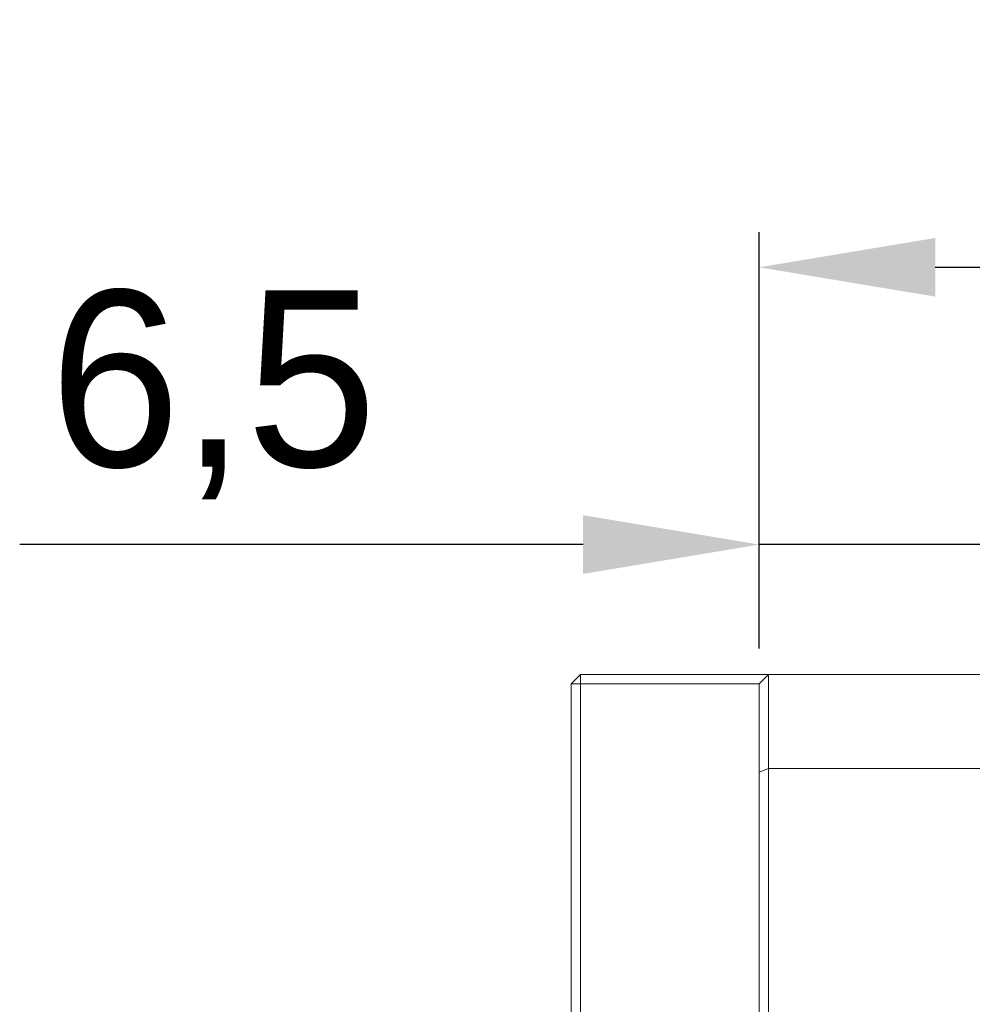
# Model space of a CAD drawing. Header units: millimetres. Extents: x 0 to 297, y 0 to 210.
# Tile 26 of 48: x 130 to 143, y 132 to 146. Entities that reach past the tile are written whole.
import ezdxf

# ---------------------------------------------------------------- set-up
doc = ezdxf.new("R2010")
doc.units = ezdxf.units.MM
doc.layers.add('1', color=7, linetype='Continuous', true_color=0xffffff)
doc.styles.add('LL', font='txt')
doc.dimstyles.new('ISO-25', dxfattribs={"dimtxt": 2.5, "dimasz": 2.5, "dimexe": 0.5, "dimexo": 0.5, "dimtad": 1, "dimlfac": 1.5, "dimtxsty": 'LL', "dimcen": 2.5, "dimadec": 0, "dimazin": 0, "dimtfac": 1, "dimtmove": 0, "dimatfit": 3, "dimfxl": 1, "dimarcsym": 0})

# ---------------------------------------------------------------- blocks, each defined once
blk = doc.blocks.new('*D18')
at = {"color": 0, "lineweight": -2, "transparency": 16777216}
for p, q in [((140.003, 137.221), (140.003, 143.134)), ((169.336, 136.687), (169.336, 143.134)), ((142.503, 142.634), (166.836, 142.634))]:
    blk.add_line(p, q, dxfattribs=at)
at = {"color": 0, "lineweight": 18, "transparency": 16777216}
for points in [[(142.503, 143.051), (142.503, 142.218), (140.003, 142.634)], [(166.836, 143.051), (166.836, 142.218), (169.336, 142.634)]]:
    blk.add_solid(points, dxfattribs=at)
at = {"layer": 'Defpoints', "color": 0, "lineweight": 18, "transparency": 16777216}
for p in [(169.336, 142.634), (140.003, 136.721), (169.336, 136.187)]:
    blk.add_point(p, dxfattribs=at)
at = {"color": 0, "lineweight": 18, "transparency": 16777216, "insert": (154.669, 144.509), "char_height": 2.5, "attachment_point": 5, "style": 'LL'}
blk.add_mtext('44', dxfattribs=at)
blk = doc.blocks.new('*D19')
at = {"color": 0, "lineweight": -2, "transparency": 16777216}
for p, q in [((140.003, 137.221), (140.003, 139.198)), ((144.336, 129.021), (144.336, 139.198)), ((137.503, 138.698), (129.508, 138.698)), ((144.336, 138.698), (140.003, 138.698)), ((146.836, 138.698), (149.336, 138.698))]:
    blk.add_line(p, q, dxfattribs=at)
at = {"color": 0, "lineweight": 18, "transparency": 16777216}
for points in [[(137.503, 139.115), (137.503, 138.281), (140.003, 138.698)], [(146.836, 139.115), (146.836, 138.281), (144.336, 138.698)]]:
    blk.add_solid(points, dxfattribs=at)
at = {"layer": 'Defpoints', "color": 0, "lineweight": 18, "transparency": 16777216}
for p in [(140.003, 138.698), (140.003, 136.721), (144.336, 128.521)]:
    blk.add_point(p, dxfattribs=at)
at = {"color": 0, "lineweight": 18, "transparency": 16777216, "insert": (132.255, 140.823), "char_height": 2.5, "attachment_point": 5, "style": 'LL'}
blk.add_mtext('6,5', dxfattribs=at)

msp = doc.modelspace()

# ---------------------------------------------------------------- linework, layer by layer
at = {"layer": '1', "color": 7, "linetype": 'Continuous', "lineweight": 13}
for p, q in [((137.4693, 136.8541), (137.336, 136.7208)), ((137.336, 119.7397), (137.336, 136.7208)), ((137.336, 136.7208), (137.4693, 136.7208)), ((137.4693, 136.8541), (140.136, 136.8541)), ((137.4693, 136.8541), (137.4693, 136.7208)), ((140.0026, 136.7208), (137.4693, 136.7208)), ((137.4693, 136.7208), (137.4693, 119.7397)), ((140.136, 136.8541), (140.0026, 136.7208)), ((140.0026, 135.4656), (140.0026, 136.7208)), ((140.136, 136.8541), (146.0026, 136.8541)), ((140.136, 136.8541), (140.136, 135.5208)), ((140.0026, 135.4656), (140.136, 135.5208)), ((140.0026, 113.1875), (140.0026, 135.4656)), ((146.0026, 135.5208), (140.136, 135.5208)), ((140.136, 135.5208), (140.136, 113.1875))]:
    msp.add_line(p, q, dxfattribs=at)

# ---------------------------------------------------------------- dimensions: what is measured, and where the dimension line sits
at = {"lineweight": 18}
dim = msp.add_linear_dim(base=(169.336, 142.6343), p1=(140.0026, 136.7208), p2=(169.336, 136.1875), dimstyle='ISO-25', dxfattribs=at)
dim.commit()
dim.dimension.update_dxf_attribs({"geometry": '*D18', "text_midpoint": (154.6693, 142.6343), "dimtype": 160})
dim = msp.add_linear_dim(base=(140.0026, 138.6979), p1=(144.336, 128.5208), p2=(140.0026, 136.7208), dimstyle='ISO-25', dxfattribs=at)
dim.commit()
dim.dimension.update_dxf_attribs({"geometry": '*D19', "text_midpoint": (132.2553, 140.8231)})

doc.saveas('drawing.dxf')
